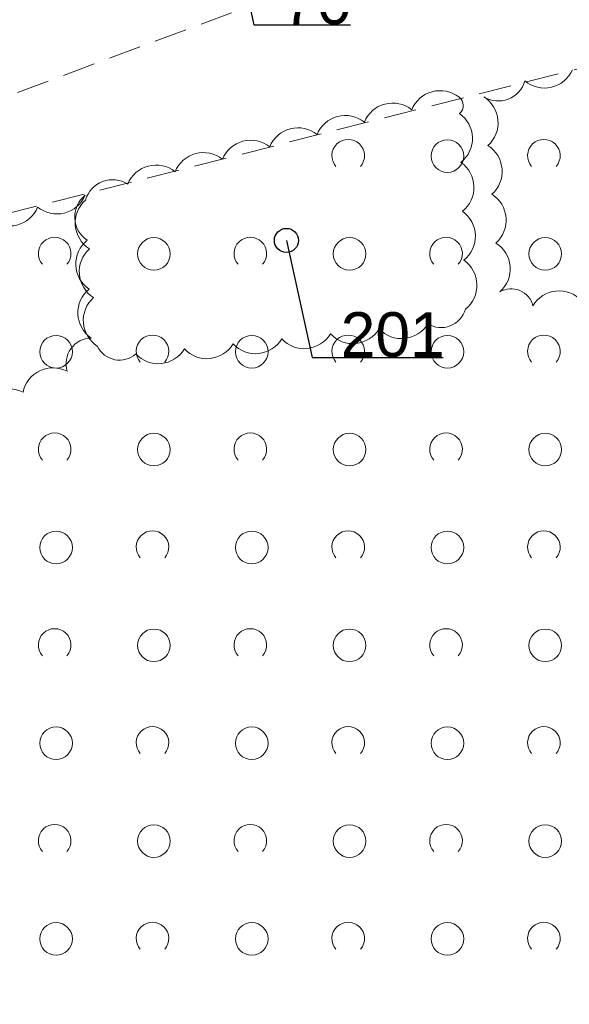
# Model space of a CAD drawing. Header units: metres. Extents: x 6540907 to 6541833, y 5893434 to 5894895.
# Tile 46 of 256: x 6541179 to 6541196, y 5893690 to 5893721. Entities that reach past the tile are written whole.
import ezdxf
from ezdxf import colors
from ezdxf.entities.mleader import LeaderData, LeaderLine
from ezdxf.math import Vec2, Vec3

# ---------------------------------------------------------------- set-up
doc = ezdxf.new("R2010")
doc.units = ezdxf.units.M
doc.header["$MEASUREMENT"] = 0
doc.linetypes.add('1.0_0.5', pattern=[1.5, 1, -0.5])
doc.layers.get('0').update_dxf_attribs({"color": 2, "linetype": 'CONTINUOUS', "lineweight": 5})
for name, color, linetype, lineweight in [('chodnik', 251, 'CONTINUOUS', 9), ('z_g_drzewa do usuniecia', 10, 'CONTINUOUS', 20), ('z_i_drzewa_opis', 7, 'CONTINUOUS', 25), ('zadrzewienie  zakrzewienie', 252, 'CONTINUOUS', 15)]:
    doc.layers.add(name, color=color, linetype=linetype, lineweight=lineweight)
doc.layers.add('z_i_masywy_grupy', color=7, linetype='CONTINUOUS', lineweight=13, true_color=0x7f926c)
doc.styles.add('Opisowy', font='arial.ttf')

# ---------------------------------------------------------------- blocks, each defined once
blk = doc.blocks.new('OTZK1')
at = {"color": 0, "linetype": 'Continuous'}
blk.add_circle((0, 0), 0.5, dxfattribs=at)
blk = doc.blocks.new('OTZK2')
at = {"color": 0, "linetype": 'Continuous'}
blk.add_arc((0, 0), 0.5, 318.85, 221.162, dxfattribs=at)
blk = doc.blocks.new('_None')
blk = doc.blocks.new('punkt')
h = blk.add_hatch()
h.set_pattern_fill('ANSI32', color=256, scale=0.2)
h.set_pattern_definition([(45, (-4781848.87, -5644337.08), (-1.34703841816, 1.34703841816), []), (45, (-4781847.972, -5644337.08), (-1.34703841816, 1.34703841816), [])])
edge = h.paths.add_edge_path()
edge.add_arc((0, 0), 0.243, 0, 360)
blk.add_circle((0, 0), 0.243)

msp = doc.modelspace()

# ---------------------------------------------------------------- linework, layer by layer
at = {"layer": 'chodnik', "linetype": '1.0_0.5', "lineweight": 18, "flags": 128}
msp.add_lwpolyline([(6541148.09, 5893710.203), (6541121.4, 5893696.703), (6541122.75, 5893694.813), (6541149.27, 5893707.443), (6541185.84, 5893721.063), (6541214.53, 5893724.553), (6541220.14, 5893724.063), (6541232.78, 5893720.543), (6541273.74, 5893698.723), (6541292.32, 5893691.733), (6541299.58, 5893690.083), (6541311.46, 5893689.823), (6541320.71, 5893691.523), (6541358.75, 5893703.013), (6541381.84, 5893702.763), (6541383.11, 5893702.283), (6541394.29, 5893699.463), (6541417.15, 5893690.503), (6541419.74, 5893688.413), (6541430.87, 5893678.663), (6541433.75, 5893676.303), (6541442.13, 5893664.703), (6541450.88, 5893651.853), (6541461.26, 5893638.503), (6541472.88, 5893627.113), (6541484.16, 5893618.953), (6541492.85, 5893614.033), (6541512, 5893607.153), (6541515.21, 5893606.553), (6541516.3, 5893609.153), (6541512.94, 5893609.993), (6541494.11, 5893616.773), (6541485.78, 5893621.473), (6541474.82, 5893629.413), (6541463.5, 5893640.503), (6541453.3, 5893653.613), (6541444.59, 5893666.423), (6541435.95, 5893678.383), (6541432.81, 5893680.953), (6541421.67, 5893690.713), (6541418.67, 5893693.123), (6541395.21, 5893702.323), (6541384.01, 5893705.143), (6541382.4, 5893705.763), (6541358.33, 5893706.013), (6541320.17, 5893694.503), (6541310.58, 5893692.443), (6541305.73, 5893692.423), (6541301.24, 5893692.623), (6541301.24, 5893692.623), (6541293.42, 5893694.873), (6541277.75, 5893700.703), (6541274.98, 5893701.483), (6541233.63, 5893723.153), (6541220.53, 5893727.123), (6541214.73, 5893727.193), (6541185.16, 5893724.013)], close=True, dxfattribs=at)
at = {"layer": 'z_i_masywy_grupy', "linetype": 'Continuous'}
for points in [[(6541195.7, 5893719.095, -0.5), (6541194.24, 5893718.754, -0.5), (6541192.981, 5893718.265, -0.5), (6541193.105, 5893716.771, -0.5), (6541193.229, 5893715.276, -0.5), (6541193.352, 5893713.781, -0.5), (6541193.476, 5893712.286, -0.5), (6541194.487, 5893711.861, -0.5), (6541195.979, 5893712.017, -0.5)], [(6541177.499, 5893708.565, -0.5), (6541178.854, 5893709.208, -0.5), (6541180.209, 5893709.851, -0.5), (6541180.942, 5893710.87, -0.5), (6541180.879, 5893712.368, -0.5), (6541180.816, 5893713.867, -0.5), (6541180.758, 5893715.248, -0.5), (6541179.303, 5893714.882, -0.5), (6541177.848, 5893714.516, -0.5)]]:
    msp.add_lwpolyline(points, format="xyb", dxfattribs=at)
msp.add_lwpolyline([(6541192.222, 5893718.25, 0.5), (6541190.771, 5893717.87, 0.5), (6541189.32, 5893717.49, 0.5), (6541187.869, 5893717.11, 0.5), (6541186.418, 5893716.73, 0.5), (6541184.967, 5893716.35, 0.5), (6541183.516, 5893715.97, 0.5), (6541182.065, 5893715.59, 0.5), (6541180.77, 5893715.099, 0.5), (6541180.893, 5893713.604, 0.5), (6541181.016, 5893712.109, 0.5), (6541181.139, 5893710.615, 0.5), (6541182.311, 5893710.384, 0.5), (6541183.804, 5893710.538, 0.5), (6541185.296, 5893710.691, 0.5), (6541186.788, 5893710.845, 0.5), (6541188.28, 5893710.999, 0.5), (6541189.772, 5893711.152, 0.5), (6541191.264, 5893711.306, 0.5), (6541192.417, 5893711.757, 0.5), (6541192.372, 5893713.256, 0.5), (6541192.327, 5893714.755, 0.5), (6541192.282, 5893716.255, 0.5), (6541192.237, 5893717.754, 0.5)], format="xyb", close=True, dxfattribs=at)
at = {"layer": 'zadrzewienie  zakrzewienie', "linetype": '1.0_0.5', "lineweight": 18, "flags": 128}
msp.add_lwpolyline([(6541044.04, 5893600.363), (6541052.84, 5893607.023), (6541069.7, 5893618.673), (6541101.31, 5893643.953), (6541129.24, 5893651.763), (6541152.03, 5893668.723), (6541169.97, 5893678.863), (6541187.83, 5893674.933), (6541224.49, 5893675.773), (6541248.1, 5893669.873), (6541267.08, 5893654.243), (6541283.7, 5893692.183), (6541223.9, 5893719.683), (6541201.6, 5893720.583), (6541164.6, 5893711.183), (6541087.7, 5893675.783), (6541061.02, 5893658.283), (6541036.66, 5893639.783), (6541017.58, 5893626.913), (6541015.78, 5893624.393), (6541016.59, 5893621.333), (6541020.64, 5893617.463)], close=True, dxfattribs=at)

# ---------------------------------------------------------------- block references
at = {"layer": 'z_i_drzewa_opis', "ltscale": 0.01, "xscale": 1.520278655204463, "yscale": 1.520278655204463, "zscale": 1.520278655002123}
msp.add_blockref('punkt', (6541186.93, 5893713.863), dxfattribs=at)
at = {"layer": 'zadrzewienie  zakrzewienie', "linetype": 'Continuous', "lineweight": 18}
for name, p in [('OTZK2', (6541188.824, 5893716.46)), ('OTZK2', (6541194.824, 5893716.46)), ('OTZK1', (6541191.866, 5893716.449)), ('OTZK2', (6541179.824, 5893713.46)), ('OTZK2', (6541185.824, 5893713.46)), ('OTZK2', (6541191.824, 5893713.46)), ('OTZK1', (6541182.866, 5893713.449)), ('OTZK1', (6541188.866, 5893713.449)), ('OTZK1', (6541194.866, 5893713.449)), ('OTZK1', (6541179.866, 5893710.449)), ('OTZK2', (6541182.824, 5893710.46)), ('OTZK1', (6541185.866, 5893710.449)), ('OTZK2', (6541188.824, 5893710.46)), ('OTZK1', (6541191.866, 5893710.449)), ('OTZK2', (6541194.824, 5893710.46)), ('OTZK2', (6541179.824, 5893707.46)), ('OTZK1', (6541182.866, 5893707.449)), ('OTZK2', (6541185.824, 5893707.46)), ('OTZK1', (6541188.866, 5893707.449)), ('OTZK2', (6541191.824, 5893707.46)), ('OTZK1', (6541194.866, 5893707.449)), ('OTZK1', (6541179.866, 5893704.449)), ('OTZK2', (6541182.824, 5893704.46)), ('OTZK1', (6541185.866, 5893704.449)), ('OTZK2', (6541188.824, 5893704.46)), ('OTZK1', (6541191.866, 5893704.449)), ('OTZK2', (6541194.824, 5893704.46)), ('OTZK2', (6541179.824, 5893701.46)), ('OTZK1', (6541182.866, 5893701.449)), ('OTZK2', (6541185.824, 5893701.46)), ('OTZK1', (6541188.866, 5893701.449)), ('OTZK2', (6541191.824, 5893701.46)), ('OTZK1', (6541194.866, 5893701.449)), ('OTZK1', (6541179.866, 5893698.449)), ('OTZK2', (6541182.824, 5893698.46)), ('OTZK1', (6541185.866, 5893698.449)), ('OTZK2', (6541188.824, 5893698.46)), ('OTZK1', (6541191.866, 5893698.449)), ('OTZK2', (6541194.824, 5893698.46)), ('OTZK2', (6541179.824, 5893695.46)), ('OTZK1', (6541182.866, 5893695.449)), ('OTZK2', (6541185.824, 5893695.46)), ('OTZK1', (6541188.866, 5893695.449)), ('OTZK2', (6541191.824, 5893695.46)), ('OTZK1', (6541194.866, 5893695.449)), ('OTZK1', (6541179.866, 5893692.449)), ('OTZK2', (6541182.824, 5893692.46)), ('OTZK1', (6541185.866, 5893692.449)), ('OTZK2', (6541188.824, 5893692.46)), ('OTZK1', (6541191.866, 5893692.449)), ('OTZK2', (6541194.824, 5893692.46))]:
    msp.add_blockref(name, p, dxfattribs=at)

# ---------------------------------------------------------------- leaders
at = {"layer": 'z_g_drzewa do usuniecia', "linetype": 'Continuous'}
ml = msp.add_multileader_mtext('Standard', dxfattribs=at)
ml.set_content('70', color=256, style='Opisowy')
ml.set_leader_properties()
ml.set_arrow_properties(name='NONE')
ml.build(insert=Vec2(0, 0))
ml.multileader.update_dxf_attribs({"has_dogleg": 0, "text_left_attachment_type": 6, "text_right_attachment_type": 5, "text_top_attachment_type": 0, "text_bottom_attachment_type": 0, "dogleg_length": 1.914, "arrow_head_size": 7.005})
ctx = ml.context
ctx.base_point, ctx.char_height, ctx.arrow_head_size, ctx.landing_gap_size, ctx.plane_origin = Vec3(6541185.93, 5893720.468), 1.3683, 7.005, 0.876, Vec3(6541178.558, 5893716.084)
ctx.left_attachment, ctx.right_attachment, ctx.attachment_type = 6, 5, 2
notes = []
notes.append((ctx, [(1, (1, 1, 0), (6541182.889, 5893720.468), (1, 0), 3.041, [(0, [(6541185.141, 5893724.061), (6541185.93, 5893720.468), (6541185.93, 5893720.468), (6541185.93, 5893720.468), (6541185.93, 5893720.468), (6541185.93, 5893720.468), (6541185.93, 5893720.468), (6541185.93, 5893720.468), (6541185.93, 5893720.468), (6541185.93, 5893720.468), (6541185.93, 5893720.468), (6541185.93, 5893720.468), (6541185.93, 5893720.468), (6541185.93, 5893720.468), (6541185.93, 5893720.468), (6541185.93, 5893720.468), (6541185.93, 5893720.468), (6541185.93, 5893720.468), (6541185.93, 5893720.468), (6541185.93, 5893720.468), (6541185.93, 5893720.468), (6541185.93, 5893720.468), (6541185.93, 5893720.468), (6541185.93, 5893720.468), (6541185.93, 5893720.468), (6541185.93, 5893720.468), (6541185.93, 5893720.468), (6541185.93, 5893720.468), (6541185.93, 5893720.468), (6541185.93, 5893720.468), (6541185.93, 5893720.468), (6541185.93, 5893720.468), (6541185.93, 5893720.468), (6541185.93, 5893720.468), (6541185.93, 5893720.468), (6541185.93, 5893720.468), (6541185.93, 5893720.468), (6541185.93, 5893720.468), (6541185.93, 5893720.468), (6541185.93, 5893720.468), (6541185.93, 5893720.468), (6541185.93, 5893720.468), (6541185.93, 5893720.468), (6541185.93, 5893720.468), (6541185.93, 5893720.468), (6541185.93, 5893720.468), (6541185.93, 5893720.468), (6541185.93, 5893720.468), (6541185.93, 5893720.468), (6541185.93, 5893720.468), (6541185.93, 5893720.468), (6541185.93, 5893720.468), (6541185.93, 5893720.468), (6541185.93, 5893720.468), (6541185.93, 5893720.468), (6541185.93, 5893720.468), (6541185.93, 5893720.468), (6541185.93, 5893720.468), (6541185.93, 5893720.468), (6541185.93, 5893720.468), (6541185.93, 5893720.468), (6541185.93, 5893720.468), (6541185.93, 5893720.468), (6541185.93, 5893720.468), (6541185.93, 5893720.468), (6541185.93, 5893720.468), (6541185.93, 5893720.468), (6541185.93, 5893720.468), (6541185.93, 5893720.468), (6541185.93, 5893720.468), (6541185.93, 5893720.468), (6541185.93, 5893720.468), (6541185.93, 5893720.468), (6541185.93, 5893720.468), (6541185.93, 5893720.468), (6541185.93, 5893720.468), (6541185.93, 5893720.468), (6541185.93, 5893720.468), (6541185.93, 5893720.468), (6541185.93, 5893720.468), (6541185.93, 5893720.468), (6541185.93, 5893720.468), (6541185.93, 5893720.468), (6541185.93, 5893720.468), (6541185.93, 5893720.468), (6541185.93, 5893720.468), (6541185.93, 5893720.468), (6541185.93, 5893720.468), (6541185.93, 5893720.468), (6541185.93, 5893720.468), (6541185.93, 5893720.468), (6541185.93, 5893720.468), (6541185.93, 5893720.468), (6541185.93, 5893720.468), (6541185.93, 5893720.468), (6541185.93, 5893720.468), (6541185.93, 5893720.468), (6541185.93, 5893720.468), (6541185.93, 5893720.468), (6541185.93, 5893720.468), (6541185.93, 5893720.468), (6541185.93, 5893720.468), (6541185.93, 5893720.468), (6541185.93, 5893720.468), (6541185.93, 5893720.468), (6541185.93, 5893720.468), (6541185.93, 5893720.468), (6541185.93, 5893720.468), (6541185.93, 5893720.468), (6541185.93, 5893720.468), (6541185.93, 5893720.468), (6541185.93, 5893720.468), (6541185.93, 5893720.468), (6541185.93, 5893720.468), (6541185.93, 5893720.468), (6541185.93, 5893720.468), (6541185.93, 5893720.468), (6541185.93, 5893720.468), (6541185.93, 5893720.468), (6541185.93, 5893720.468), (6541185.93, 5893720.468), (6541185.93, 5893720.468), (6541185.93, 5893720.468), (6541185.93, 5893720.468), (6541185.93, 5893720.468), (6541185.93, 5893720.468)], 256, [])])]))
ctx.mtext.insert, ctx.mtext.flow_direction = Vec3(6541186.805, 5893721.86), 5
at = {"layer": 'z_i_drzewa_opis'}
ml = msp.add_multileader_mtext('Standard', dxfattribs=at)
ml.set_content('201', color=256, style='Opisowy')
ml.set_leader_properties()
ml.set_arrow_properties(name='NONE')
ml.build(insert=Vec2(0, 0))
ml.multileader.update_dxf_attribs({"has_dogleg": 0, "text_left_attachment_type": 6, "text_right_attachment_type": 5, "text_top_attachment_type": 0, "text_bottom_attachment_type": 0, "dogleg_length": 1.914, "arrow_head_size": 7.005})
ctx = ml.context
ctx.base_point, ctx.char_height, ctx.arrow_head_size, ctx.landing_gap_size, ctx.plane_origin = Vec3(6541187.718, 5893710.27), 1.3683, 7.005, 0.876, Vec3(6541180.347, 5893705.886)
ctx.left_attachment, ctx.right_attachment, ctx.attachment_type = 6, 5, 2
notes.append((ctx, [(1, (1, 1, 0), (6541184.678, 5893710.27), (1, 0), 3.041, [(0, [(6541186.93, 5893713.863), (6541187.718, 5893710.27), (6541187.718, 5893710.27), (6541187.718, 5893710.27), (6541187.718, 5893710.27), (6541187.718, 5893710.27), (6541187.718, 5893710.27), (6541187.718, 5893710.27), (6541187.718, 5893710.27), (6541187.718, 5893710.27), (6541187.718, 5893710.27), (6541187.718, 5893710.27), (6541187.718, 5893710.27), (6541187.718, 5893710.27), (6541187.718, 5893710.27), (6541187.718, 5893710.27), (6541187.718, 5893710.27), (6541187.718, 5893710.27), (6541187.718, 5893710.27), (6541187.718, 5893710.27), (6541187.718, 5893710.27), (6541187.718, 5893710.27), (6541187.718, 5893710.27), (6541187.718, 5893710.27), (6541187.718, 5893710.27), (6541187.718, 5893710.27), (6541187.718, 5893710.27), (6541187.718, 5893710.27), (6541187.718, 5893710.27), (6541187.718, 5893710.27), (6541187.718, 5893710.27), (6541187.718, 5893710.27), (6541187.718, 5893710.27), (6541187.718, 5893710.27), (6541187.718, 5893710.27), (6541187.718, 5893710.27), (6541187.718, 5893710.27), (6541187.718, 5893710.27), (6541187.718, 5893710.27), (6541187.718, 5893710.27), (6541187.718, 5893710.27), (6541187.718, 5893710.27), (6541187.718, 5893710.27), (6541187.718, 5893710.27), (6541187.718, 5893710.27), (6541187.718, 5893710.27), (6541187.718, 5893710.27), (6541187.718, 5893710.27), (6541187.718, 5893710.27), (6541187.718, 5893710.27), (6541187.718, 5893710.27), (6541187.718, 5893710.27), (6541187.718, 5893710.27), (6541187.718, 5893710.27), (6541187.718, 5893710.27), (6541187.718, 5893710.27), (6541187.718, 5893710.27), (6541187.718, 5893710.27), (6541187.718, 5893710.27), (6541187.718, 5893710.27), (6541187.718, 5893710.27), (6541187.718, 5893710.27), (6541187.718, 5893710.27), (6541187.718, 5893710.27), (6541187.718, 5893710.27), (6541187.718, 5893710.27), (6541187.718, 5893710.27), (6541187.718, 5893710.27), (6541187.718, 5893710.27), (6541187.718, 5893710.27), (6541187.718, 5893710.27), (6541187.718, 5893710.27), (6541187.718, 5893710.27), (6541187.718, 5893710.27), (6541187.718, 5893710.27), (6541187.718, 5893710.27), (6541187.718, 5893710.27), (6541187.718, 5893710.27), (6541187.718, 5893710.27), (6541187.718, 5893710.27), (6541187.718, 5893710.27), (6541187.718, 5893710.27), (6541187.718, 5893710.27), (6541187.718, 5893710.27), (6541187.718, 5893710.27), (6541187.718, 5893710.27), (6541187.718, 5893710.27), (6541187.718, 5893710.27), (6541187.718, 5893710.27), (6541187.718, 5893710.27), (6541187.718, 5893710.27), (6541187.718, 5893710.27), (6541187.718, 5893710.27), (6541187.718, 5893710.27), (6541187.718, 5893710.27), (6541187.718, 5893710.27), (6541187.718, 5893710.27), (6541187.718, 5893710.27), (6541187.718, 5893710.27), (6541187.718, 5893710.27), (6541187.718, 5893710.27), (6541187.718, 5893710.27), (6541187.718, 5893710.27), (6541187.718, 5893710.27), (6541187.718, 5893710.27), (6541187.718, 5893710.27), (6541187.718, 5893710.27), (6541187.718, 5893710.27), (6541187.718, 5893710.27), (6541187.718, 5893710.27), (6541187.718, 5893710.27), (6541187.718, 5893710.27), (6541187.718, 5893710.27), (6541187.718, 5893710.27), (6541187.718, 5893710.27), (6541187.718, 5893710.27), (6541187.718, 5893710.27), (6541187.718, 5893710.27), (6541187.718, 5893710.27), (6541187.718, 5893710.27), (6541187.718, 5893710.27), (6541187.718, 5893710.27), (6541187.718, 5893710.27), (6541187.718, 5893710.27), (6541187.718, 5893710.27), (6541187.718, 5893710.27), (6541187.718, 5893710.27), (6541187.718, 5893710.27), (6541187.718, 5893710.27), (6541187.718, 5893710.27), (6541187.718, 5893710.27), (6541187.718, 5893710.27), (6541187.718, 5893710.27), (6541187.718, 5893710.27)], 256, [])])]))
ctx.mtext.insert, ctx.mtext.flow_direction = Vec3(6541188.594, 5893711.662), 5
for ctx, leaders in notes:
    for number, flags, end, landing, length, lines in leaders:
        leader = LeaderData()
        leader.index, (leader.has_last_leader_line, leader.has_dogleg_vector, leader.attachment_direction) = number, flags
        leader.last_leader_point, leader.dogleg_vector, leader.dogleg_length = Vec3(end), Vec3(landing), length
        for number, points, colour, breaks in lines:
            line = LeaderLine()
            line.index, line.vertices, line.color, line.breaks = number, Vec3.list(points), colors.encode_raw_color(colour), breaks
            leader.lines.append(line)
        ctx.leaders.append(leader)

doc.saveas('drawing.dxf')
